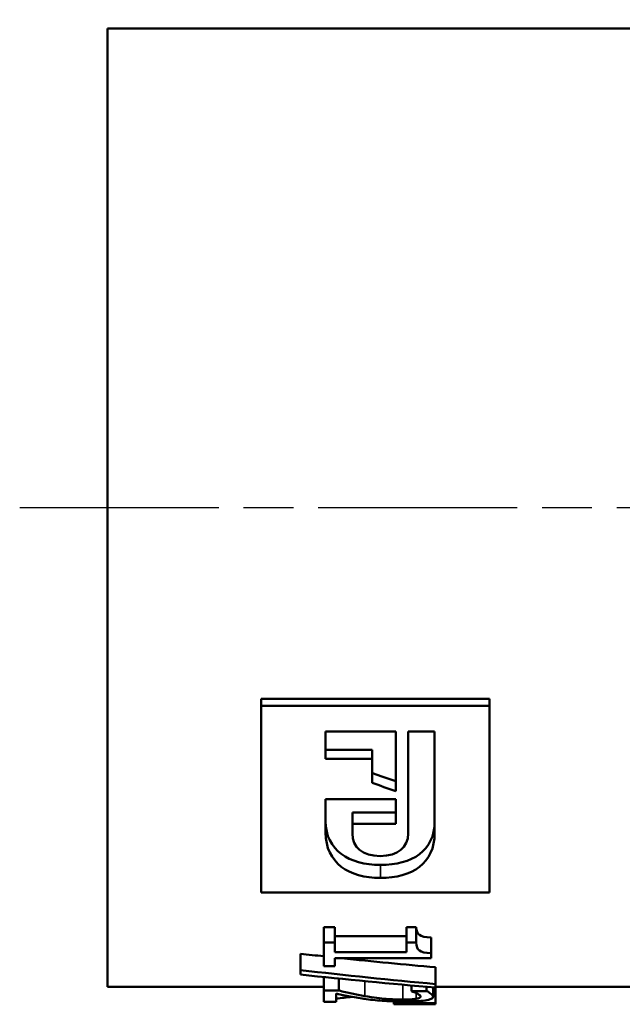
# Model space of a CAD drawing. Header units: millimetres. Extents: x -134 to 755, y -69 to 356.
# Tile 5 of 18: x 49 to 66, y 107 to 135. Entities that reach past the tile are written whole.
import ezdxf

# ---------------------------------------------------------------- set-up
doc = ezdxf.new("R2010")
doc.units = ezdxf.units.MM
doc.linetypes.add('CHAIN', pattern=[0.7087, 0.4724, -0.0591, 0.1181, -0.0591])
for name, color, linetype, lineweight in [('Видимые тонкие (ГОСТ)', 7, 'Continuous', 35), ('Видимый контур (ГОСТ)', 7, 'Continuous', 50), ('Осевая линия (ГОСТ)', 7, 'Continuous', 25), ('Размер (ГОСТ)', 7, 'Continuous', 25)]:
    doc.layers.add(name, color=color, linetype=linetype, lineweight=lineweight)
doc.styles.add('Обычный текст (ГОСТ)', font='GOST Common Italic.ttf')
doc.dimstyles.new('Обычный (ГОСТ)', dxfattribs={"dimtxt": 3.5, "dimasz": 3.5, "dimexe": 1, "dimexo": 0, "dimgap": 0.5, "dimtad": 1, "dimrnd": 1e-08, "dimtxsty": 'Обычный текст (ГОСТ)', "dimblk": 'Filled-1', "dimcen": 0.09, "dimdle": 15, "dimclrd": 256, "dimclre": 256, "dimclrt": 256, "dimazin": 2, "dimtfac": 0.714286, "dimtdec": 3, "dimtmove": 0, "dimatfit": 3, "dimfxl": 1, "dimtolj": 1, "dimlwd": 25, "dimlwe": 25, "dimarcsym": 0})

# ---------------------------------------------------------------- blocks, each defined once
blk = doc.blocks.new('Filled-1')
at = {"color": 0}
for p, q in [((0, 0), (-1, 0.1429)), ((-1, 0.1429), (-1, -0.1429)), ((-1, 0), (0, 0)), ((-1, -0.1429), (0, 0))]:
    blk.add_line(p, q, dxfattribs=at)
at = {"color": 0, "flags": 128}
blk.add_lwpolyline([(-1, -0.1429), (0, 0), (-1, 0.1429), (-1, -0.1429)], dxfattribs=at)
at = {"color": 0}
blk.add_solid([(-1, -0.1429), (0, 0), (-1, 0.1429), (-1, -0.1429)], dxfattribs=at)
blk = doc.blocks.new('*D10')
at = {"layer": 'Defpoints', "color": 0, "linetype": 'Continuous', "transparency": 16777216}
for p in [(66.766, 145.458), (66.766, 134.861), (76.766, 129.11)]:
    blk.add_point(p, dxfattribs=at)
at = {"layer": 'Размер (ГОСТ)', "linetype": 'Continuous', "lineweight": 25, "transparency": 16777216}
for p, q in [((66.766, 134.861), (66.766, 146.458)), ((76.766, 129.11), (76.766, 146.458)), ((63.266, 145.458), (59.766, 145.458)), ((66.766, 145.458), (70.266, 145.458)), ((73.266, 145.458), (70.266, 145.458)), ((76.766, 145.458), (73.266, 145.458)), ((80.266, 145.458), (83.766, 145.458))]:
    blk.add_line(p, q, dxfattribs=at)
at = {"layer": 'Размер (ГОСТ)', "linetype": 'Continuous', "lineweight": 25, "transparency": 16777216, "xscale": 3.5, "yscale": 3.5, "zscale": 3.5}
blk.add_blockref('Filled-1', (66.766, 145.458), dxfattribs=at)
at = {"layer": 'Размер (ГОСТ)', "linetype": 'Continuous', "lineweight": 25, "transparency": 16777216, "xscale": 3.5, "yscale": 3.5, "zscale": 3.5, "rotation": 180}
blk.add_blockref('Filled-1', (76.766, 145.458), dxfattribs=at)
at = {"layer": 'Размер (ГОСТ)', "linetype": 'Continuous', "lineweight": 25, "transparency": 16777216, "insert": (70.004, 149.458), "char_height": 3.5, "attachment_point": 1, "style": 'Обычный текст (ГОСТ)'}
blk.add_mtext('\\A1;10', dxfattribs=at)

msp = doc.modelspace()

# ---------------------------------------------------------------- linework, layer by layer
at = {"layer": 'Видимые тонкие (ГОСТ)'}
for p, q in [((59.5364, 111.0332), (59.5364, 110.6604)), ((59.0876, 107.7212), (59.0876, 107.2956)), ((60.1744, 107.6199), (60.1744, 107.1959)), ((60.5573, 107.38), (60.5573, 107.2183))]:
    msp.add_line(p, q, dxfattribs=at)
at = {"layer": 'Видимый контур (ГОСТ)'}
for p, q in [((51.7662, 107.5613), (51.7662, 134.8613)), ((51.7662, 134.8613), (66.7662, 134.8613)), ((56.1368, 115.766), (62.6368, 115.766)), ((56.1368, 115.766), (56.1368, 115.5665)), ((62.6368, 115.766), (62.6368, 115.5665)), ((56.1368, 115.5665), (62.6368, 115.5665)), ((56.1368, 115.5665), (56.1368, 110.2467)), ((62.6368, 110.2467), (62.6368, 115.5665)), ((57.9753, 114.83), (59.9726, 114.83)), ((57.9753, 114.83), (57.9753, 114.054)), ((59.9726, 113.1297), (59.9726, 114.83)), ((60.3253, 114.83), (60.3253, 111.9315)), ((60.3253, 114.83), (61.0791, 114.83)), ((61.0791, 111.9416), (61.0791, 114.83)), ((57.9753, 114.3069), (59.2981, 114.3069)), ((59.2981, 114.3069), (59.2981, 114.054)), ((59.2981, 114.054), (57.9753, 114.054)), ((59.2981, 114.054), (59.2981, 113.375)), ((57.9753, 112.9055), (59.9726, 112.9055)), ((57.9753, 112.9055), (57.9753, 111.9557)), ((59.9726, 112.2063), (59.9726, 112.9055)), ((58.7379, 112.5245), (58.7379, 112.2063)), ((58.7379, 112.5245), (59.9726, 112.5245)), ((58.7379, 111.9315), (58.7379, 112.2063)), ((59.9726, 112.2063), (58.7379, 112.2063)), ((62.6368, 110.2467), (56.1368, 110.2467)), ((57.9218, 109.2559), (58.233, 109.2559)), ((57.9218, 109.2559), (57.9218, 108.818)), ((58.233, 109.2559), (58.233, 108.818)), ((60.2757, 109.2559), (60.5548, 109.2559)), ((60.2757, 109.2559), (60.2757, 108.818)), ((60.5548, 109.2559), (60.5548, 108.818)), ((58.233, 108.9988), (60.2757, 108.9988)), ((60.9796, 108.9648), (60.9796, 108.5162)), ((57.9218, 108.818), (58.233, 108.818)), ((57.9218, 108.818), (57.9218, 108.1491)), ((58.233, 108.5515), (58.233, 108.818)), ((60.2757, 108.818), (60.5548, 108.818)), ((60.2757, 108.818), (60.2757, 108.5515)), ((57.2598, 108.5023), (57.2598, 108.0368)), ((58.233, 108.5515), (60.2757, 108.5515)), ((58.233, 108.1491), (58.233, 108.3749)), ((60.9796, 108.3749), (58.233, 108.3749)), ((60.9796, 108.3749), (60.9796, 108.5162)), ((57.2598, 108.0368), (57.2598, 107.9102)), ((58.233, 108.1491), (57.9218, 108.1491)), ((61.1056, 108.1175), (61.1056, 107.6379)), ((57.9218, 107.8391), (57.9218, 107.454)), ((58.354, 107.7943), (58.354, 107.454)), ((51.7662, 107.5613), (57.9218, 107.5613)), ((57.9218, 107.454), (58.354, 107.454)), ((57.9218, 107.454), (57.9218, 107.1298)), ((60.4165, 107.5984), (60.4165, 107.4386)), ((60.8512, 107.5609), (60.8512, 107.4386)), ((61.034, 107.5456), (61.034, 107.2756)), ((61.1056, 107.5396), (61.1056, 107.6379)), ((61.1056, 107.5613), (66.7662, 107.5613)), ((61.1056, 107.5396), (61.1056, 107.0938)), ((58.275, 107.1298), (58.275, 107.3666)), ((60.4165, 107.4386), (60.8512, 107.4386)), ((60.4165, 107.4386), (60.4165, 107.4333)), ((58.275, 107.1298), (57.9218, 107.1298)), ((59.92, 107.1464), (59.92, 107.0879)), ((59.92, 107.0879), (59.92, 107.0735)), ((59.92, 107.0735), (59.92, 107.0614)), ((59.92, 107.0614), (59.92, 107.0613)), ((59.92, 107.0613), (61.1056, 107.0613)), ((61.1056, 107.07), (61.1056, 107.0938)), ((61.1056, 107.07), (61.1056, 107.0622)), ((61.1056, 107.0613), (61.1056, 107.0622))]:
    msp.add_line(p, q, dxfattribs=at)
for points in [[(59.2981, 113.6519), (59.5229, 113.5725), (59.7478, 113.4936), (59.9726, 113.4153)], [(59.9726, 113.1297), (59.7478, 113.2109), (59.5229, 113.2927), (59.2981, 113.375)], [(57.9753, 112.2827), (57.9753, 111.445), (58.6407, 111.0332), (59.5364, 111.0332)], [(59.5364, 111.0332), (60.4407, 111.0332), (61.0791, 111.4389), (61.0791, 112.2691)], [(59.5364, 110.6604), (58.6407, 110.6604), (57.9753, 111.0872), (57.9753, 111.9557)], [(58.7379, 111.9315), (58.7379, 111.5325), (59.0226, 111.2858), (59.5315, 111.2858)], [(59.5315, 111.2858), (60.0285, 111.2858), (60.3253, 111.5325), (60.3253, 111.9315)], [(61.0791, 111.9416), (61.0791, 111.081), (60.4407, 110.6604), (59.5364, 110.6604)], [(57.2598, 108.5023), (57.4804, 108.4775), (57.7011, 108.4531), (57.9218, 108.4291)], [(58.4304, 108.3749), (59.3221, 108.2812), (60.2139, 108.1953), (61.1056, 108.1175)], [(57.2598, 108.0368), (58.5417, 107.887), (59.8237, 107.7539), (61.1056, 107.6379)], [(61.1056, 107.5396), (59.8237, 107.6459), (58.5417, 107.7696), (57.2598, 107.9102)], [(58.275, 107.2244), (58.4261, 107.2395), (58.5772, 107.2556), (58.7282, 107.2727)], [(59.92, 107.0879), (60.3152, 107.0898), (60.7104, 107.0918), (61.1056, 107.0938)], [(61.1056, 107.07), (60.7104, 107.0711), (60.3152, 107.0723), (59.92, 107.0735)], [(59.92, 107.0614), (60.3152, 107.0616), (60.7104, 107.0618), (61.1056, 107.0622)]]:
    msp.add_open_spline(points, degree=3, dxfattribs=at)
for points in [[(60.5548, 109.2559), (60.5548, 109.155), (60.5844, 109.0846), (60.6437, 109.0399), (60.703, 108.9952), (60.815, 108.9706), (60.9796, 108.9648)], [(60.5548, 108.818), (60.5548, 108.7134), (60.5844, 108.6404), (60.6437, 108.5941), (60.703, 108.5477), (60.815, 108.5222), (60.9796, 108.5162)], [(58.354, 107.454), (58.4808, 107.4212), (58.6031, 107.3923), (58.7208, 107.3666), (58.8385, 107.3408), (58.9608, 107.3172), (59.0876, 107.2956)], [(59.0654, 107.2183), (58.9254, 107.2381), (58.7805, 107.2619), (58.6306, 107.2912), (58.4808, 107.3204), (58.3622, 107.3465), (58.275, 107.3666)], [(59.5865, 107.1618), (59.4976, 107.1679), (59.4095, 107.1756), (59.3223, 107.1854), (59.235, 107.1952), (59.1494, 107.2061), (59.0654, 107.2183)], [(59.0876, 107.2956), (59.3428, 107.2519), (59.547, 107.2276), (59.7002, 107.2147), (59.8533, 107.2018), (60.0114, 107.1959), (60.1744, 107.1959)], [(60.1744, 107.1959), (60.26, 107.1959), (60.335, 107.1978), (60.3992, 107.2016), (60.4634, 107.2055), (60.5161, 107.2109), (60.5573, 107.2183)], [(61.034, 107.2756), (61.034, 107.2244), (60.9586, 107.193), (60.808, 107.1722), (60.6573, 107.1514), (60.4535, 107.1432), (60.1966, 107.1432)], [(60.5844, 107.3666), (60.5614, 107.3789), (60.5334, 107.3912), (60.5005, 107.4033), (60.4675, 107.4154), (60.4395, 107.4255), (60.4165, 107.4333)], [(60.5573, 107.2183), (60.5984, 107.2256), (60.6293, 107.2344), (60.6499, 107.2448), (60.6705, 107.2552), (60.6808, 107.2672), (60.6808, 107.2809)], [(60.6808, 107.2809), (60.6808, 107.2941), (60.6717, 107.308), (60.6536, 107.3227), (60.6355, 107.3374), (60.6124, 107.3521), (60.5844, 107.3666)], [(60.8512, 107.4386), (60.8924, 107.4186), (60.9331, 107.3914), (60.9735, 107.3595), (61.0138, 107.3276), (61.034, 107.2999), (61.034, 107.2756)], [(60.1966, 107.1432), (60.0764, 107.1432), (59.9661, 107.1448), (59.8657, 107.148), (59.7652, 107.1512), (59.6722, 107.1557), (59.5865, 107.1618)]]:
    msp.add_open_spline(points, degree=3, knots=[0, 0, 0, 0, 1, 1, 1, 2, 2, 2, 2], dxfattribs=at)
at = {"layer": 'Осевая линия (ГОСТ)', "linetype": 'CHAIN', "ltscale": 11.993792}
msp.add_line((49.2662, 121.2113), (77.3492, 121.2113), dxfattribs=at)

# ---------------------------------------------------------------- dimensions: what is measured, and where the dimension line sits
at = {"layer": 'Размер (ГОСТ)', "linetype": 'Continuous', "lineweight": 25}
dim = msp.add_linear_dim(base=(66.7662, 145.4577), p1=(76.7662, 129.1098), p2=(66.7662, 134.8613), angle=180, dimstyle='Обычный (ГОСТ)', override={"dimgap": 0.5, "dimdec": 2, "dimtol": 0, "dimlim": 0, "dimtp": 0, "dimtm": 0, "dimtdec": 3, "dimtofl": 0}, dxfattribs=at)
dim.commit()
dim.dimension.update_dxf_attribs({"geometry": '*D10', "text_midpoint": (71.7662, 145.4577), "dimtype": 160})

doc.saveas('drawing.dxf')
